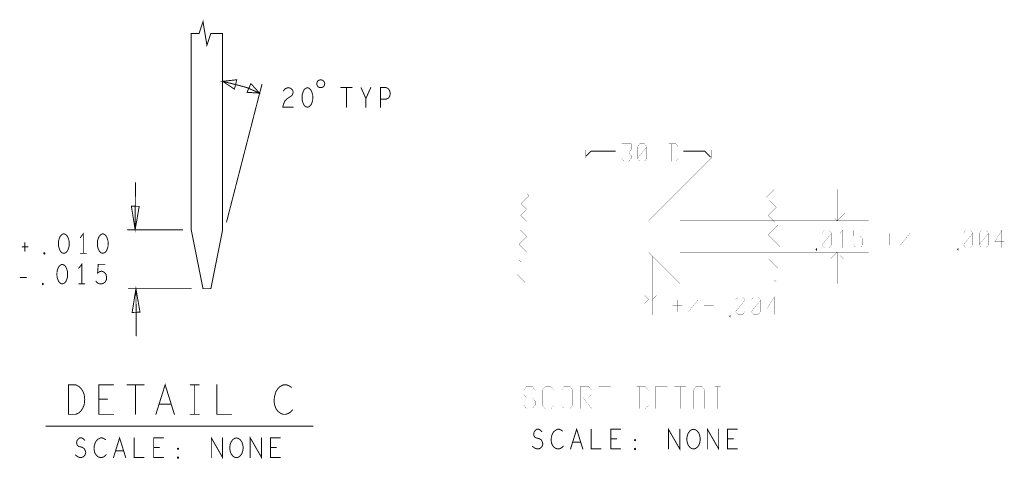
# Model space of a CAD drawing. Extents: x 28 to 61, y 24.9 to 46.
# Tile 48 of 86: x 36.8 to 43, y 36.5 to 39.3. Entities that reach past the tile are written whole.
import ezdxf

# ---------------------------------------------------------------- set-up
doc = ezdxf.new("R2010")
doc.units = 0
doc.layers.add('1', color=2, linetype='CONTINUOUS')

msp = doc.modelspace()

# ---------------------------------------------------------------- linework, layer by layer
at = {"layer": '1'}
for points, const_width in [([(38.07, 39.2), (37.995, 39.2), (37.97, 39.125), (37.945, 39.275), (37.92, 39.2), (37.87, 39.2), (37.87, 37.95), (37.945, 37.575), (37.995, 37.575), (38.07, 37.95), (38.07, 39.2)], 0.006), ([(38.305, 38.82), (38.225, 38.855), (38.17, 38.87), (38.07, 38.895), (38.16, 38.905), (38.145, 38.845), (38.07, 38.895)], 0.006), ([(38.095, 38), (38.32, 38.875)], 0.006), ([(38.305, 38.82), (38.225, 38.825), (38.25, 38.88), (38.305, 38.82)], 0.006), ([(38.72, 38.88), (38.719, 38.884), (38.718, 38.888), (38.716, 38.892), (38.714, 38.896), (38.711, 38.899), (38.707, 38.901), (38.703, 38.903), (38.699, 38.904), (38.695, 38.905), (38.69, 38.904), (38.686, 38.903), (38.682, 38.901), (38.678, 38.899), (38.675, 38.896), (38.673, 38.892), (38.671, 38.888), (38.67, 38.884), (38.67, 38.88), (38.67, 38.875), (38.671, 38.871), (38.673, 38.867), (38.675, 38.863), (38.678, 38.86), (38.682, 38.858), (38.686, 38.856), (38.69, 38.855), (38.695, 38.855), (38.699, 38.855), (38.703, 38.856), (38.707, 38.858), (38.711, 38.86), (38.714, 38.863), (38.716, 38.867), (38.718, 38.871), (38.719, 38.875), (38.72, 38.88)], 0.006), ([(38.457, 38.834), (38.466, 38.846), (38.477, 38.852), (38.489, 38.855), (38.505, 38.85), (38.515, 38.84), (38.519, 38.827), (38.517, 38.815), (38.511, 38.805), (38.48, 38.784), (38.466, 38.769), (38.457, 38.748), (38.453, 38.73), (38.519, 38.73)], 0.006), ([(38.61, 38.855), (38.598, 38.85), (38.588, 38.84), (38.582, 38.827), (38.577, 38.811), (38.576, 38.792), (38.577, 38.773), (38.582, 38.757), (38.588, 38.744), (38.598, 38.734), (38.61, 38.73), (38.622, 38.734), (38.632, 38.744), (38.638, 38.757), (38.643, 38.773), (38.644, 38.792), (38.643, 38.811), (38.638, 38.827), (38.632, 38.84), (38.622, 38.85), (38.61, 38.855)], 0.006), ([(38.822, 38.855), (38.894, 38.855)], 0.006), ([(38.858, 38.855), (38.858, 38.73)], 0.006), ([(38.982, 38.73), (38.982, 38.786), (38.951, 38.855)], 0.006), ([(39.013, 38.855), (38.982, 38.786)], 0.006), ([(39.075, 38.73), (39.075, 38.855), (39.112, 38.855), (39.125, 38.848), (39.134, 38.834), (39.137, 38.817), (39.134, 38.8), (39.126, 38.788), (39.112, 38.782), (39.075, 38.782)], 0.006), ([(40.641, 38.441), (40.656, 38.441), (40.671, 38.46), (40.671, 38.497), (40.611, 38.497)], 0.001), ([(40.771, 38.478), (40.711, 38.404), (40.711, 38.478), (40.726, 38.497), (40.756, 38.497), (40.771, 38.478), (40.771, 38.404), (40.756, 38.386), (40.726, 38.386), (40.711, 38.404)], 0.001), ([(40.911, 38.386), (40.956, 38.386), (40.971, 38.404), (40.971, 38.478), (40.956, 38.497), (40.911, 38.497)], 0.001), ([(40.926, 38.497), (40.926, 38.386)], 0.001), ([(40.432, 38.407), (40.382, 38.407), (40.382, 38.457)], 0.001), ([(40.385, 38.42), (40.415, 38.45), (40.57, 38.45)], 0.006), ([(40.656, 38.441), (40.671, 38.423), (40.671, 38.404), (40.656, 38.386), (40.626, 38.386), (40.611, 38.404)], 0.001), ([(41.005, 38.45), (41.14, 38.45), (41.175, 38.415)], 0.006), ([(41.157, 38.407), (41.182, 38.407), (41.182, 38.457)], 0.001), ([(40.382, 38.407), (40.582, 38.207), (39.982, 38.207), (40.021, 38.167), (39.97, 38.116), (40.005, 38.08), (39.967, 38.042), (40.005, 38.004), (39.957, 37.956), (40.007, 37.907), (39.957, 37.857), (40.007, 37.807), (39.957, 37.757), (39.996, 37.717), (39.945, 37.666), (39.995, 37.616)], 0.001), ([(40.982, 38.207), (41.182, 38.407), (41.132, 38.407)], 0.001), ([(37.513, 37.95), (37.515, 38.25)], 0.006), ([(41.596, 37.617), (41.557, 37.657), (41.605, 37.705), (41.544, 37.767), (41.619, 37.842), (41.543, 37.918), (41.605, 37.98), (41.543, 38.041), (41.595, 38.093), (41.532, 38.157), (41.582, 38.207), (40.982, 38.207), (40.782, 38.007), (40.582, 38.207)], 0.001), ([(42.032, 38.057), (41.982, 38.007), (41.982, 38.207)], 0.001), ([(37.489, 38.1), (37.513, 37.95), (37.539, 38.099), (37.489, 38.1)], 0.006), ([(42.182, 38.007), (40.982, 38.007)], 0.001), ([(41.982, 38.007), (41.942, 38.046)], 0.001), ([(37.059, 37.925), (37.047, 37.92), (37.037, 37.91), (37.031, 37.897), (37.026, 37.881), (37.025, 37.862), (37.026, 37.843), (37.031, 37.827), (37.037, 37.814), (37.047, 37.804), (37.059, 37.8), (37.071, 37.804), (37.081, 37.814), (37.087, 37.827), (37.092, 37.843), (37.093, 37.862), (37.092, 37.881), (37.087, 37.897), (37.081, 37.91), (37.071, 37.92), (37.059, 37.925)], 0.006), ([(37.183, 37.8), (37.183, 37.925), (37.164, 37.9)], 0.006), ([(37.307, 37.925), (37.295, 37.92), (37.285, 37.91), (37.279, 37.897), (37.274, 37.881), (37.273, 37.862), (37.274, 37.843), (37.279, 37.827), (37.285, 37.814), (37.295, 37.804), (37.307, 37.8), (37.319, 37.804), (37.329, 37.814), (37.335, 37.827), (37.34, 37.843), (37.341, 37.862), (37.34, 37.881), (37.335, 37.897), (37.329, 37.91), (37.319, 37.92), (37.307, 37.925)], 0.006), ([(37.465, 37.95), (37.815, 37.95)], 0.006), ([(41.886, 37.854), (41.901, 37.836), (41.931, 37.836), (41.946, 37.854), (41.946, 37.928), (41.931, 37.947), (41.901, 37.947), (41.886, 37.928), (41.886, 37.854), (41.946, 37.928)], 0.001), ([(42.001, 37.928), (42.016, 37.947), (42.016, 37.836)], 0.001), ([(42.086, 37.854), (42.101, 37.836), (42.131, 37.836), (42.146, 37.854), (42.146, 37.891), (42.131, 37.91), (42.086, 37.91), (42.086, 37.947), (42.146, 37.947)], 0.001), ([(42.316, 37.854), (42.316, 37.928)], 0.001), ([(42.446, 37.928), (42.386, 37.854)], 0.001), ([(42.846, 37.928), (42.786, 37.854), (42.786, 37.928), (42.801, 37.947), (42.831, 37.947), (42.846, 37.928), (42.846, 37.854), (42.831, 37.836), (42.801, 37.836), (42.786, 37.854)], 0.001), ([(42.946, 37.928), (42.886, 37.854), (42.886, 37.928), (42.901, 37.947), (42.931, 37.947), (42.946, 37.928), (42.946, 37.854), (42.931, 37.836), (42.901, 37.836), (42.886, 37.854)], 0.001), ([(43.046, 37.873), (42.986, 37.873), (43.031, 37.947), (43.031, 37.836)], 0.001), ([(36.811, 37.868), (36.811, 37.814)], 0.006), ([(42.346, 37.891), (42.286, 37.891)], 0.001), ([(42.546, 37.891), (42.486, 37.891)], 0.001), ([(36.794, 37.841), (36.831, 37.841)], 0.006), ([(36.935, 37.795), (36.932, 37.797), (36.932, 37.802), (36.935, 37.804), (36.938, 37.802), (36.938, 37.797), (36.935, 37.795)], 0.006), ([(37.164, 37.8), (37.202, 37.8)], 0.006), ([(39.982, 37.607), (40.582, 37.607), (40.782, 37.807), (40.982, 37.607), (41.582, 37.607)], 0.001), ([(40.782, 37.807), (40.782, 37.407)], 0.001), ([(40.982, 37.807), (42.182, 37.807)], 0.001), ([(41.85, 37.823), (41.85, 37.824), (41.85, 37.825), (41.85, 37.826), (41.849, 37.825), (41.849, 37.824), (41.85, 37.823)], 0.006), ([(41.942, 37.767), (41.982, 37.807), (41.982, 37.607)], 0.001), ([(41.982, 37.807), (42.021, 37.767)], 0.001), ([(42.001, 37.836), (42.031, 37.836)], 0.001), ([(42.75, 37.823), (42.75, 37.824), (42.75, 37.825), (42.75, 37.826), (42.749, 37.825), (42.749, 37.824), (42.75, 37.823)], 0.006), ([(37.173, 37.605), (37.173, 37.73), (37.154, 37.705)], 0.006), ([(40.807, 37.407), (40.807, 37.782)], 0.001), ([(37.049, 37.73), (37.037, 37.725), (37.027, 37.715), (37.021, 37.702), (37.016, 37.686), (37.015, 37.667), (37.016, 37.648), (37.021, 37.632), (37.027, 37.619), (37.037, 37.609), (37.049, 37.605), (37.061, 37.609), (37.071, 37.619), (37.077, 37.632), (37.082, 37.648), (37.083, 37.667), (37.082, 37.686), (37.077, 37.702), (37.071, 37.715), (37.061, 37.725), (37.049, 37.73)], 0.006), ([(37.263, 37.623), (37.272, 37.613), (37.283, 37.607), (37.297, 37.605), (37.311, 37.609), (37.322, 37.617), (37.33, 37.632), (37.331, 37.648), (37.328, 37.665), (37.32, 37.675), (37.309, 37.684), (37.299, 37.686), (37.288, 37.684), (37.274, 37.675), (37.278, 37.73), (37.32, 37.73)], 0.006), ([(36.781, 37.646), (36.821, 37.646)], 0.006), ([(36.925, 37.6), (36.922, 37.602), (36.922, 37.607), (36.925, 37.609), (36.928, 37.607), (36.928, 37.602), (36.925, 37.6)], 0.006), ([(37.154, 37.605), (37.192, 37.605)], 0.006), ([(37.87, 37.575), (37.47, 37.575)], 0.006), ([(37.544, 37.425), (37.518, 37.575), (37.494, 37.424), (37.544, 37.425)], 0.006), ([(37.52, 37.275), (37.518, 37.575)], 0.006), ([(40.782, 37.507), (40.682, 37.507)], 0.001), ([(40.757, 37.532), (40.782, 37.507), (40.757, 37.482)], 0.001), ([(40.832, 37.482), (40.807, 37.507), (40.832, 37.532)], 0.001), ([(40.907, 37.507), (40.807, 37.507)], 0.001), ([(40.966, 37.429), (40.966, 37.503)], 0.001), ([(41.096, 37.503), (41.036, 37.429)], 0.001), ([(41.396, 37.503), (41.336, 37.429), (41.336, 37.503), (41.351, 37.522), (41.381, 37.522), (41.396, 37.503), (41.396, 37.429), (41.381, 37.411), (41.351, 37.411), (41.336, 37.429)], 0.001), ([(41.496, 37.503), (41.436, 37.429), (41.436, 37.503), (41.451, 37.522), (41.481, 37.522), (41.496, 37.503), (41.496, 37.429), (41.481, 37.411), (41.451, 37.411), (41.436, 37.429)], 0.001), ([(41.596, 37.448), (41.536, 37.448), (41.581, 37.522), (41.581, 37.411)], 0.001), ([(40.996, 37.466), (40.936, 37.466)], 0.001), ([(41.196, 37.466), (41.136, 37.466)], 0.001), ([(41.3, 37.398), (41.3, 37.399), (41.3, 37.4), (41.3, 37.401), (41.299, 37.4), (41.299, 37.399), (41.3, 37.398)], 0.006), ([(37.088, 36.775), (37.088, 36.963), (37.135, 36.963), (37.154, 36.953), (37.168, 36.941), (37.18, 36.922), (37.189, 36.9), (37.192, 36.869), (37.189, 36.837), (37.18, 36.815), (37.168, 36.796), (37.154, 36.784), (37.135, 36.775), (37.088, 36.775)], 0.006), ([(37.375, 36.775), (37.281, 36.775), (37.281, 36.963), (37.375, 36.963)], 0.006), ([(37.462, 36.963), (37.57, 36.963)], 0.006), ([(37.516, 36.963), (37.516, 36.775)], 0.006), ([(37.645, 36.775), (37.704, 36.963), (37.763, 36.775)], 0.006), ([(37.864, 36.963), (37.92, 36.963)], 0.006), ([(37.892, 36.963), (37.892, 36.775)], 0.006), ([(38.033, 36.963), (38.033, 36.775), (38.127, 36.775)], 0.006), ([(38.508, 36.947), (38.494, 36.956), (38.477, 36.963), (38.458, 36.963), (38.437, 36.953), (38.421, 36.937), (38.409, 36.919), (38.4, 36.887), (38.397, 36.859), (38.402, 36.831), (38.409, 36.812), (38.423, 36.793), (38.44, 36.781), (38.456, 36.775), (38.472, 36.775), (38.489, 36.781), (38.503, 36.79), (38.515, 36.803)], 0.006), ([(40.06, 36.928), (40.041, 36.952), (40.004, 36.952), (39.986, 36.928), (39.986, 36.905), (40.004, 36.881), (40.041, 36.881), (40.06, 36.858), (40.06, 36.834), (40.041, 36.811), (40.004, 36.811), (39.986, 36.834)], 0.001), ([(40.18, 36.834), (40.161, 36.811), (40.124, 36.811), (40.106, 36.834), (40.106, 36.928), (40.124, 36.952), (40.161, 36.952), (40.18, 36.928)], 0.001), ([(40.226, 36.834), (40.226, 36.928), (40.244, 36.952), (40.281, 36.952), (40.3, 36.928), (40.3, 36.834), (40.281, 36.811), (40.244, 36.811), (40.226, 36.834)], 0.001), ([(40.346, 36.881), (40.401, 36.881), (40.42, 36.905), (40.42, 36.928), (40.401, 36.952), (40.346, 36.952), (40.346, 36.811)], 0.001), ([(40.54, 36.811), (40.466, 36.811), (40.466, 36.952), (40.54, 36.952)], 0.001), ([(40.706, 36.952), (40.761, 36.952), (40.78, 36.928), (40.78, 36.834), (40.761, 36.811), (40.706, 36.811)], 0.001), ([(40.724, 36.811), (40.724, 36.952)], 0.001), ([(40.826, 36.952), (40.9, 36.952)], 0.001), ([(40.9, 36.811), (40.826, 36.811), (40.826, 36.952)], 0.001), ([(40.946, 36.952), (41.02, 36.952)], 0.001), ([(40.983, 36.952), (40.983, 36.811)], 0.001), ([(41.14, 36.811), (41.14, 36.928), (41.121, 36.952), (41.084, 36.952), (41.066, 36.928), (41.066, 36.811)], 0.001), ([(41.241, 36.952), (41.204, 36.952)], 0.001), ([(41.223, 36.952), (41.223, 36.811)], 0.001), ([(41.38, 36.811), (41.306, 36.811), (41.306, 36.952)], 0.001), ([(37.337, 36.872), (37.281, 36.872)], 0.006), ([(40.42, 36.811), (40.364, 36.881)], 0.001), ([(40.521, 36.881), (40.466, 36.881)], 0.001), ([(40.826, 36.881), (40.881, 36.881)], 0.001), ([(41.066, 36.881), (41.14, 36.881)], 0.001), ([(37.742, 36.84), (37.666, 36.84)], 0.006), ([(41.241, 36.811), (41.204, 36.811)], 0.001), ([(37.864, 36.775), (37.92, 36.775)], 0.006), ([(39.982, 36.782), (41.382, 36.782)], 0.001), ([(36.945, 36.7), (38.645, 36.7)], 0.006), ([(40.043, 36.571), (40.056, 36.561), (40.07, 36.555), (40.082, 36.555), (40.095, 36.561), (40.104, 36.571), (40.109, 36.586), (40.105, 36.6), (40.098, 36.613), (40.084, 36.621), (40.065, 36.625), (40.054, 36.634), (40.05, 36.648), (40.053, 36.663), (40.061, 36.673), (40.071, 36.68), (40.082, 36.68), (40.093, 36.675), (40.102, 36.665)], 0.006), ([(40.234, 36.669), (40.225, 36.675), (40.214, 36.68), (40.202, 36.68), (40.188, 36.673), (40.177, 36.663), (40.169, 36.65), (40.163, 36.63), (40.161, 36.611), (40.164, 36.592), (40.169, 36.58), (40.178, 36.567), (40.189, 36.559), (40.2, 36.555), (40.211, 36.555), (40.222, 36.559), (40.231, 36.565), (40.239, 36.573)], 0.006), ([(40.285, 36.555), (40.324, 36.68), (40.363, 36.555)], 0.006), ([(40.417, 36.68), (40.417, 36.555), (40.479, 36.555)], 0.006), ([(40.603, 36.555), (40.541, 36.555), (40.541, 36.68), (40.603, 36.68)], 0.006), ([(40.908, 36.555), (40.908, 36.68), (40.98, 36.555), (40.98, 36.68)], 0.006), ([(41.068, 36.555), (41.056, 36.557), (41.045, 36.565), (41.035, 36.577), (41.029, 36.592), (41.026, 36.609), (41.026, 36.625), (41.029, 36.642), (41.035, 36.657), (41.045, 36.669), (41.056, 36.677), (41.068, 36.68), (41.08, 36.677), (41.091, 36.669), (41.101, 36.657), (41.107, 36.642), (41.11, 36.625), (41.11, 36.609), (41.107, 36.592), (41.101, 36.577), (41.091, 36.565), (41.08, 36.557), (41.068, 36.555)], 0.006), ([(41.156, 36.555), (41.156, 36.68), (41.228, 36.555), (41.228, 36.68)], 0.006), ([(41.347, 36.555), (41.285, 36.555), (41.285, 36.68), (41.347, 36.68)], 0.006), ([(37.133, 36.516), (37.146, 36.506), (37.16, 36.5), (37.172, 36.5), (37.185, 36.506), (37.194, 36.516), (37.199, 36.531), (37.195, 36.545), (37.188, 36.558), (37.174, 36.566), (37.155, 36.57), (37.144, 36.579), (37.14, 36.593), (37.143, 36.608), (37.151, 36.618), (37.161, 36.625), (37.172, 36.625), (37.183, 36.62), (37.192, 36.61)], 0.006), ([(37.324, 36.614), (37.315, 36.62), (37.304, 36.625), (37.292, 36.625), (37.278, 36.618), (37.267, 36.608), (37.259, 36.595), (37.253, 36.575), (37.251, 36.556), (37.254, 36.537), (37.259, 36.525), (37.268, 36.512), (37.279, 36.504), (37.29, 36.5), (37.301, 36.5), (37.312, 36.504), (37.321, 36.51), (37.329, 36.518)], 0.006), ([(37.375, 36.5), (37.414, 36.625), (37.453, 36.5)], 0.006), ([(37.507, 36.625), (37.507, 36.5), (37.569, 36.5)], 0.006), ([(37.693, 36.5), (37.631, 36.5), (37.631, 36.625), (37.693, 36.625)], 0.006), ([(37.998, 36.5), (37.998, 36.625), (38.07, 36.5), (38.07, 36.625)], 0.006), ([(38.158, 36.5), (38.146, 36.502), (38.135, 36.51), (38.125, 36.522), (38.119, 36.537), (38.116, 36.554), (38.116, 36.57), (38.119, 36.587), (38.125, 36.602), (38.135, 36.614), (38.146, 36.622), (38.158, 36.625), (38.17, 36.622), (38.181, 36.614), (38.191, 36.602), (38.197, 36.587), (38.2, 36.57), (38.2, 36.554), (38.197, 36.537), (38.191, 36.522), (38.181, 36.51), (38.17, 36.502), (38.158, 36.5)], 0.006), ([(38.246, 36.5), (38.246, 36.625), (38.318, 36.5), (38.318, 36.625)], 0.006), ([(38.437, 36.5), (38.375, 36.5), (38.375, 36.625), (38.437, 36.625)], 0.006), ([(40.578, 36.619), (40.541, 36.619)], 0.006), ([(40.696, 36.607), (40.693, 36.609), (40.693, 36.613), (40.696, 36.615), (40.699, 36.613), (40.699, 36.609), (40.696, 36.607)], 0.006), ([(41.322, 36.619), (41.285, 36.619)], 0.006), ([(37.439, 36.543), (37.389, 36.543)], 0.006), ([(37.668, 36.564), (37.631, 36.564)], 0.006), ([(37.786, 36.552), (37.783, 36.554), (37.783, 36.558), (37.786, 36.56), (37.789, 36.558), (37.789, 36.554), (37.786, 36.552)], 0.006), ([(38.412, 36.564), (38.375, 36.564)], 0.006), ([(40.349, 36.598), (40.299, 36.598)], 0.006), ([(40.696, 36.55), (40.693, 36.552), (40.693, 36.557), (40.696, 36.559), (40.699, 36.557), (40.699, 36.552), (40.696, 36.55)], 0.006), ([(37.786, 36.495), (37.783, 36.497), (37.783, 36.502), (37.786, 36.504), (37.789, 36.502), (37.789, 36.497), (37.786, 36.495)], 0.006)]:
    msp.add_lwpolyline(points, dxfattribs=dict(at, const_width=const_width))
for points, const_width in [([(38.0715, 39.2, 1), (38.0685, 39.2, 1)], 0.003), ([(38.0715, 39.2, 1), (38.0685, 39.2, 1)], 0.003), ([(38.0715, 38.895, 1), (38.0685, 38.895, 1)], 0.003), ([(38.3215, 38.875, 1), (38.3185, 38.875, 1)], 0.003), ([(38.7215, 38.88, 1), (38.7185, 38.88, 1)], 0.003), ([(38.7215, 38.88, 1), (38.7185, 38.88, 1)], 0.003), ([(38.3065, 38.82, 1), (38.3035, 38.82, 1)], 0.003), ([(38.3065, 38.82, 1), (38.3035, 38.82, 1)], 0.003), ([(38.3065, 38.82, 1), (38.3035, 38.82, 1)], 0.003), ([(38.4585, 38.834, 1), (38.4555, 38.834, 1)], 0.003), ([(38.6115, 38.855, 1), (38.6085, 38.855, 1)], 0.003), ([(38.6115, 38.855, 1), (38.6085, 38.855, 1)], 0.003), ([(38.8235, 38.855, 1), (38.8205, 38.855, 1)], 0.003), ([(38.8595, 38.855, 1), (38.8565, 38.855, 1)], 0.003), ([(38.8955, 38.855, 1), (38.8925, 38.855, 1)], 0.003), ([(38.9525, 38.855, 1), (38.9495, 38.855, 1)], 0.003), ([(39.0145, 38.855, 1), (39.0115, 38.855, 1)], 0.003), ([(38.9835, 38.786, 1), (38.9805, 38.786, 1)], 0.003), ([(39.0765, 38.782, 1), (39.0735, 38.782, 1)], 0.003), ([(38.5205, 38.73, 1), (38.5175, 38.73, 1)], 0.003), ([(38.8595, 38.73, 1), (38.8565, 38.73, 1)], 0.003), ([(38.9835, 38.73, 1), (38.9805, 38.73, 1)], 0.003), ([(39.0765, 38.73, 1), (39.0735, 38.73, 1)], 0.003), ([(40.6112, 38.497, 1), (40.6108, 38.497, 1)], 0.0005), ([(40.9113, 38.497, 1), (40.9108, 38.497, 1)], 0.0005), ([(40.9263, 38.497, 1), (40.9258, 38.497, 1)], 0.0005), ([(40.3822, 38.457, 1), (40.3817, 38.457, 1)], 0.0005), ([(40.5715, 38.45, 1), (40.5685, 38.45, 1)], 0.003), ([(40.6412, 38.441, 1), (40.6407, 38.441, 1)], 0.0005), ([(40.6562, 38.441, 1), (40.6557, 38.441, 1)], 0.0005), ([(40.7713, 38.478, 1), (40.7707, 38.478, 1)], 0.0005), ([(41.0065, 38.45, 1), (41.0035, 38.45, 1)], 0.003), ([(41.1823, 38.457, 1), (41.1818, 38.457, 1)], 0.0005), ([(40.3822, 38.407, 1), (40.3817, 38.407, 1)], 0.0005), ([(40.3865, 38.42, 1), (40.3835, 38.42, 1)], 0.003), ([(40.4323, 38.407, 1), (40.4318, 38.407, 1)], 0.0005), ([(40.6112, 38.404, 1), (40.6108, 38.404, 1)], 0.0005), ([(40.7112, 38.404, 1), (40.7107, 38.404, 1)], 0.0005), ([(40.9113, 38.386, 1), (40.9108, 38.386, 1)], 0.0005), ([(40.9263, 38.386, 1), (40.9258, 38.386, 1)], 0.0005), ([(41.1322, 38.407, 1), (41.1317, 38.407, 1)], 0.0005), ([(41.1572, 38.407, 1), (41.1568, 38.407, 1)], 0.0005), ([(41.1765, 38.415, 1), (41.1735, 38.415, 1)], 0.003), ([(37.5165, 38.25, 1), (37.5135, 38.25, 1)], 0.003), ([(40.5823, 38.207, 1), (40.5817, 38.207, 1)], 0.0005), ([(40.9823, 38.207, 1), (40.9817, 38.207, 1)], 0.0005), ([(41.9823, 38.207, 1), (41.9817, 38.207, 1)], 0.0005), ([(37.4905, 38.1, 1), (37.4875, 38.1, 1)], 0.003), ([(37.4905, 38.1, 1), (37.4875, 38.1, 1)], 0.003), ([(42.0322, 38.057, 1), (42.0318, 38.057, 1)], 0.0005), ([(38.0965, 38, 1), (38.0935, 38, 1)], 0.003), ([(40.9823, 38.007, 1), (40.9817, 38.007, 1)], 0.0005), ([(41.9423, 38.046, 1), (41.9417, 38.046, 1)], 0.0005), ([(41.9823, 38.007, 1), (41.9817, 38.007, 1)], 0.0005), ([(42.1823, 38.007, 1), (42.1818, 38.007, 1)], 0.0005), ([(37.0605, 37.925, 1), (37.0575, 37.925, 1)], 0.003), ([(37.0605, 37.925, 1), (37.0575, 37.925, 1)], 0.003), ([(37.3085, 37.925, 1), (37.3055, 37.925, 1)], 0.003), ([(37.3085, 37.925, 1), (37.3055, 37.925, 1)], 0.003), ([(37.4665, 37.95, 1), (37.4635, 37.95, 1)], 0.003), ([(37.5145, 37.95, 1), (37.5115, 37.95, 1)], 0.003), ([(37.8165, 37.95, 1), (37.8135, 37.95, 1)], 0.003), ([(41.9462, 37.928, 1), (41.9457, 37.928, 1)], 0.0005), ([(42.0012, 37.928, 1), (42.0007, 37.928, 1)], 0.0005), ([(42.1463, 37.947, 1), (42.1457, 37.947, 1)], 0.0005), ([(42.3162, 37.928, 1), (42.3158, 37.928, 1)], 0.0005), ([(42.4462, 37.928, 1), (42.4457, 37.928, 1)], 0.0005), ([(42.8462, 37.928, 1), (42.8458, 37.928, 1)], 0.0005), ([(42.9462, 37.928, 1), (42.9457, 37.928, 1)], 0.0005), ([(36.8125, 37.868, 1), (36.8095, 37.868, 1)], 0.003), ([(37.1655, 37.9, 1), (37.1625, 37.9, 1)], 0.003), ([(42.2863, 37.891, 1), (42.2858, 37.891, 1)], 0.0005), ([(42.3462, 37.891, 1), (42.3458, 37.891, 1)], 0.0005), ([(42.4862, 37.891, 1), (42.4858, 37.891, 1)], 0.0005), ([(42.5463, 37.891, 1), (42.5457, 37.891, 1)], 0.0005), ([(43.0463, 37.873, 1), (43.0457, 37.873, 1)], 0.0005), ([(36.7955, 37.841, 1), (36.7925, 37.841, 1)], 0.003), ([(36.8125, 37.814, 1), (36.8095, 37.814, 1)], 0.003), ([(36.8325, 37.841, 1), (36.8295, 37.841, 1)], 0.003), ([(37.1655, 37.8, 1), (37.1625, 37.8, 1)], 0.003), ([(37.1845, 37.8, 1), (37.1815, 37.8, 1)], 0.003), ([(37.2035, 37.8, 1), (37.2005, 37.8, 1)], 0.003), ([(40.7822, 37.807, 1), (40.7818, 37.807, 1)], 0.0005), ([(40.9823, 37.807, 1), (40.9817, 37.807, 1)], 0.0005), ([(41.8515, 37.823, 1), (41.8485, 37.823, 1)], 0.003), ([(41.8515, 37.823, 1), (41.8485, 37.823, 1)], 0.003), ([(41.8862, 37.854, 1), (41.8858, 37.854, 1)], 0.0005), ([(41.9823, 37.807, 1), (41.9817, 37.807, 1)], 0.0005), ([(42.0012, 37.836, 1), (42.0007, 37.836, 1)], 0.0005), ([(42.0162, 37.836, 1), (42.0157, 37.836, 1)], 0.0005), ([(42.0312, 37.836, 1), (42.0307, 37.836, 1)], 0.0005), ([(42.0862, 37.854, 1), (42.0857, 37.854, 1)], 0.0005), ([(42.1823, 37.807, 1), (42.1818, 37.807, 1)], 0.0005), ([(42.3162, 37.854, 1), (42.3158, 37.854, 1)], 0.0005), ([(42.3862, 37.854, 1), (42.3858, 37.854, 1)], 0.0005), ([(42.7515, 37.823, 1), (42.7485, 37.823, 1)], 0.003), ([(42.7515, 37.823, 1), (42.7485, 37.823, 1)], 0.003), ([(42.7863, 37.854, 1), (42.7858, 37.854, 1)], 0.0005), ([(42.8862, 37.854, 1), (42.8858, 37.854, 1)], 0.0005), ([(43.0312, 37.836, 1), (43.0307, 37.836, 1)], 0.0005), ([(36.9365, 37.795, 1), (36.9335, 37.795, 1)], 0.003), ([(36.9365, 37.795, 1), (36.9335, 37.795, 1)], 0.003), ([(40.8073, 37.782, 1), (40.8068, 37.782, 1)], 0.0005), ([(41.9423, 37.767, 1), (41.9417, 37.767, 1)], 0.0005), ([(42.0213, 37.767, 1), (42.0207, 37.767, 1)], 0.0005), ([(37.0505, 37.73, 1), (37.0475, 37.73, 1)], 0.003), ([(37.0505, 37.73, 1), (37.0475, 37.73, 1)], 0.003), ([(37.1555, 37.705, 1), (37.1525, 37.705, 1)], 0.003), ([(37.3215, 37.73, 1), (37.3185, 37.73, 1)], 0.003), ([(36.7825, 37.646, 1), (36.7795, 37.646, 1)], 0.003), ([(36.8225, 37.646, 1), (36.8195, 37.646, 1)], 0.003), ([(37.2645, 37.623, 1), (37.2615, 37.623, 1)], 0.003), ([(39.9952, 37.616, 1), (39.9948, 37.616, 1)], 0.0005), ([(41.5962, 37.617, 1), (41.5958, 37.617, 1)], 0.0005), ([(36.9265, 37.6, 1), (36.9235, 37.6, 1)], 0.003), ([(36.9265, 37.6, 1), (36.9235, 37.6, 1)], 0.003), ([(37.1555, 37.605, 1), (37.1525, 37.605, 1)], 0.003), ([(37.1745, 37.605, 1), (37.1715, 37.605, 1)], 0.003), ([(37.1935, 37.605, 1), (37.1905, 37.605, 1)], 0.003), ([(37.4715, 37.575, 1), (37.4685, 37.575, 1)], 0.003), ([(37.5195, 37.575, 1), (37.5165, 37.575, 1)], 0.003), ([(37.8715, 37.575, 1), (37.8685, 37.575, 1)], 0.003), ([(39.9823, 37.607, 1), (39.9817, 37.607, 1)], 0.0005), ([(41.5823, 37.607, 1), (41.5817, 37.607, 1)], 0.0005), ([(41.9823, 37.607, 1), (41.9817, 37.607, 1)], 0.0005), ([(40.6823, 37.507, 1), (40.6818, 37.507, 1)], 0.0005), ([(40.7572, 37.532, 1), (40.7567, 37.532, 1)], 0.0005), ([(40.7822, 37.507, 1), (40.7818, 37.507, 1)], 0.0005), ([(40.8073, 37.507, 1), (40.8068, 37.507, 1)], 0.0005), ([(40.8323, 37.532, 1), (40.8317, 37.532, 1)], 0.0005), ([(40.9072, 37.507, 1), (40.9068, 37.507, 1)], 0.0005), ([(40.9663, 37.503, 1), (40.9657, 37.503, 1)], 0.0005), ([(41.0962, 37.503, 1), (41.0958, 37.503, 1)], 0.0005), ([(41.3963, 37.503, 1), (41.3957, 37.503, 1)], 0.0005), ([(41.4963, 37.503, 1), (41.4958, 37.503, 1)], 0.0005), ([(37.5455, 37.425, 1), (37.5425, 37.425, 1)], 0.003), ([(37.5455, 37.425, 1), (37.5425, 37.425, 1)], 0.003), ([(40.7572, 37.482, 1), (40.7567, 37.482, 1)], 0.0005), ([(40.8323, 37.482, 1), (40.8317, 37.482, 1)], 0.0005), ([(40.9363, 37.466, 1), (40.9357, 37.466, 1)], 0.0005), ([(40.9663, 37.429, 1), (40.9657, 37.429, 1)], 0.0005), ([(40.9963, 37.466, 1), (40.9958, 37.466, 1)], 0.0005), ([(41.0363, 37.429, 1), (41.0358, 37.429, 1)], 0.0005), ([(41.1362, 37.466, 1), (41.1358, 37.466, 1)], 0.0005), ([(41.1962, 37.466, 1), (41.1957, 37.466, 1)], 0.0005), ([(41.3362, 37.429, 1), (41.3357, 37.429, 1)], 0.0005), ([(41.4363, 37.429, 1), (41.4357, 37.429, 1)], 0.0005), ([(41.5962, 37.448, 1), (41.5958, 37.448, 1)], 0.0005), ([(40.7822, 37.407, 1), (40.7818, 37.407, 1)], 0.0005), ([(40.8073, 37.407, 1), (40.8068, 37.407, 1)], 0.0005), ([(41.3015, 37.398, 1), (41.2985, 37.398, 1)], 0.003), ([(41.3015, 37.398, 1), (41.2985, 37.398, 1)], 0.003), ([(41.5812, 37.411, 1), (41.5808, 37.411, 1)], 0.0005), ([(37.5215, 37.275, 1), (37.5185, 37.275, 1)], 0.003), ([(37.3765, 36.963, 1), (37.3735, 36.963, 1)], 0.003), ([(37.4635, 36.963, 1), (37.4605, 36.963, 1)], 0.003), ([(37.5175, 36.963, 1), (37.5145, 36.963, 1)], 0.003), ([(37.5715, 36.963, 1), (37.5685, 36.963, 1)], 0.003), ([(37.8655, 36.963, 1), (37.8625, 36.963, 1)], 0.003), ([(37.8935, 36.963, 1), (37.8905, 36.963, 1)], 0.003), ([(37.9215, 36.963, 1), (37.9185, 36.963, 1)], 0.003), ([(38.0345, 36.963, 1), (38.0315, 36.963, 1)], 0.003), ([(38.5095, 36.947, 1), (38.5065, 36.947, 1)], 0.003), ([(40.0603, 36.928, 1), (40.0598, 36.928, 1)], 0.0005), ([(40.1803, 36.928, 1), (40.1797, 36.928, 1)], 0.0005), ([(40.5403, 36.952, 1), (40.5397, 36.952, 1)], 0.0005), ([(40.7062, 36.952, 1), (40.7058, 36.952, 1)], 0.0005), ([(40.7242, 36.952, 1), (40.7238, 36.952, 1)], 0.0005), ([(40.8263, 36.952, 1), (40.8257, 36.952, 1)], 0.0005), ([(40.8263, 36.952, 1), (40.8257, 36.952, 1)], 0.0005), ([(40.9002, 36.952, 1), (40.8997, 36.952, 1)], 0.0005), ([(40.9462, 36.952, 1), (40.9457, 36.952, 1)], 0.0005), ([(40.9832, 36.952, 1), (40.9828, 36.952, 1)], 0.0005), ([(41.0202, 36.952, 1), (41.0198, 36.952, 1)], 0.0005), ([(41.2043, 36.952, 1), (41.2037, 36.952, 1)], 0.0005), ([(41.2233, 36.952, 1), (41.2227, 36.952, 1)], 0.0005), ([(41.2413, 36.952, 1), (41.2407, 36.952, 1)], 0.0005), ([(41.3062, 36.952, 1), (41.3058, 36.952, 1)], 0.0005), ([(37.2825, 36.872, 1), (37.2795, 36.872, 1)], 0.003), ([(37.3385, 36.872, 1), (37.3355, 36.872, 1)], 0.003), ([(40.3462, 36.881, 1), (40.3458, 36.881, 1)], 0.0005), ([(40.3642, 36.881, 1), (40.3638, 36.881, 1)], 0.0005), ([(40.4663, 36.881, 1), (40.4657, 36.881, 1)], 0.0005), ([(40.5213, 36.881, 1), (40.5207, 36.881, 1)], 0.0005), ([(40.8263, 36.881, 1), (40.8257, 36.881, 1)], 0.0005), ([(40.8813, 36.881, 1), (40.8807, 36.881, 1)], 0.0005), ([(41.0662, 36.881, 1), (41.0658, 36.881, 1)], 0.0005), ([(41.1403, 36.881, 1), (41.1397, 36.881, 1)], 0.0005), ([(37.6675, 36.84, 1), (37.6645, 36.84, 1)], 0.003), ([(37.7435, 36.84, 1), (37.7405, 36.84, 1)], 0.003), ([(38.5165, 36.803, 1), (38.5135, 36.803, 1)], 0.003), ([(39.9862, 36.834, 1), (39.9858, 36.834, 1)], 0.0005), ([(40.1803, 36.834, 1), (40.1797, 36.834, 1)], 0.0005), ([(40.2263, 36.834, 1), (40.2257, 36.834, 1)], 0.0005), ([(40.2263, 36.834, 1), (40.2257, 36.834, 1)], 0.0005), ([(40.3462, 36.811, 1), (40.3458, 36.811, 1)], 0.0005), ([(40.4203, 36.811, 1), (40.4198, 36.811, 1)], 0.0005), ([(40.5403, 36.811, 1), (40.5397, 36.811, 1)], 0.0005), ([(40.7062, 36.811, 1), (40.7058, 36.811, 1)], 0.0005), ([(40.7242, 36.811, 1), (40.7238, 36.811, 1)], 0.0005), ([(40.9002, 36.811, 1), (40.8997, 36.811, 1)], 0.0005), ([(40.9832, 36.811, 1), (40.9828, 36.811, 1)], 0.0005), ([(41.0662, 36.811, 1), (41.0658, 36.811, 1)], 0.0005), ([(41.1403, 36.811, 1), (41.1397, 36.811, 1)], 0.0005), ([(41.2043, 36.811, 1), (41.2037, 36.811, 1)], 0.0005), ([(41.2233, 36.811, 1), (41.2227, 36.811, 1)], 0.0005), ([(41.2413, 36.811, 1), (41.2407, 36.811, 1)], 0.0005), ([(41.3802, 36.811, 1), (41.3798, 36.811, 1)], 0.0005), ([(37.0895, 36.775, 1), (37.0865, 36.775, 1)], 0.003), ([(37.0895, 36.775, 1), (37.0865, 36.775, 1)], 0.003), ([(37.3765, 36.775, 1), (37.3735, 36.775, 1)], 0.003), ([(37.5175, 36.775, 1), (37.5145, 36.775, 1)], 0.003), ([(37.6465, 36.775, 1), (37.6435, 36.775, 1)], 0.003), ([(37.7645, 36.775, 1), (37.7615, 36.775, 1)], 0.003), ([(37.8655, 36.775, 1), (37.8625, 36.775, 1)], 0.003), ([(37.8935, 36.775, 1), (37.8905, 36.775, 1)], 0.003), ([(37.9215, 36.775, 1), (37.9185, 36.775, 1)], 0.003), ([(38.1285, 36.775, 1), (38.1255, 36.775, 1)], 0.003), ([(39.9823, 36.782, 1), (39.9817, 36.782, 1)], 0.0005), ([(41.3822, 36.782, 1), (41.3817, 36.782, 1)], 0.0005), ([(36.9465, 36.7, 1), (36.9435, 36.7, 1)], 0.003), ([(38.6465, 36.7, 1), (38.6435, 36.7, 1)], 0.003), ([(40.2355, 36.669, 1), (40.2325, 36.669, 1)], 0.003), ([(40.4185, 36.68, 1), (40.4155, 36.68, 1)], 0.003), ([(40.6045, 36.68, 1), (40.6015, 36.68, 1)], 0.003), ([(40.9815, 36.68, 1), (40.9785, 36.68, 1)], 0.003), ([(41.2295, 36.68, 1), (41.2265, 36.68, 1)], 0.003), ([(41.3485, 36.68, 1), (41.3455, 36.68, 1)], 0.003), ([(37.1935, 36.61, 1), (37.1905, 36.61, 1)], 0.003), ([(37.3255, 36.614, 1), (37.3225, 36.614, 1)], 0.003), ([(37.5085, 36.625, 1), (37.5055, 36.625, 1)], 0.003), ([(37.6945, 36.625, 1), (37.6915, 36.625, 1)], 0.003), ([(38.0715, 36.625, 1), (38.0685, 36.625, 1)], 0.003), ([(38.3195, 36.625, 1), (38.3165, 36.625, 1)], 0.003), ([(38.4385, 36.625, 1), (38.4355, 36.625, 1)], 0.003), ([(40.1035, 36.665, 1), (40.1005, 36.665, 1)], 0.003), ([(40.5425, 36.619, 1), (40.5395, 36.619, 1)], 0.003), ([(40.5795, 36.619, 1), (40.5765, 36.619, 1)], 0.003), ([(40.6975, 36.607, 1), (40.6945, 36.607, 1)], 0.003), ([(40.6975, 36.607, 1), (40.6945, 36.607, 1)], 0.003), ([(41.2865, 36.619, 1), (41.2835, 36.619, 1)], 0.003), ([(41.3235, 36.619, 1), (41.3205, 36.619, 1)], 0.003), ([(37.3905, 36.543, 1), (37.3875, 36.543, 1)], 0.003), ([(37.4405, 36.543, 1), (37.4375, 36.543, 1)], 0.003), ([(37.6325, 36.564, 1), (37.6295, 36.564, 1)], 0.003), ([(37.6695, 36.564, 1), (37.6665, 36.564, 1)], 0.003), ([(37.7875, 36.552, 1), (37.7845, 36.552, 1)], 0.003), ([(37.7875, 36.552, 1), (37.7845, 36.552, 1)], 0.003), ([(38.3765, 36.564, 1), (38.3735, 36.564, 1)], 0.003), ([(38.4135, 36.564, 1), (38.4105, 36.564, 1)], 0.003), ([(40.0445, 36.571, 1), (40.0415, 36.571, 1)], 0.003), ([(40.2405, 36.573, 1), (40.2375, 36.573, 1)], 0.003), ([(40.2865, 36.555, 1), (40.2835, 36.555, 1)], 0.003), ([(40.3005, 36.598, 1), (40.2975, 36.598, 1)], 0.003), ([(40.3505, 36.598, 1), (40.3475, 36.598, 1)], 0.003), ([(40.3645, 36.555, 1), (40.3615, 36.555, 1)], 0.003), ([(40.4805, 36.555, 1), (40.4775, 36.555, 1)], 0.003), ([(40.6045, 36.555, 1), (40.6015, 36.555, 1)], 0.003), ([(40.6975, 36.55, 1), (40.6945, 36.55, 1)], 0.003), ([(40.6975, 36.55, 1), (40.6945, 36.55, 1)], 0.003), ([(40.9095, 36.555, 1), (40.9065, 36.555, 1)], 0.003), ([(41.0695, 36.555, 1), (41.0665, 36.555, 1)], 0.003), ([(41.0695, 36.555, 1), (41.0665, 36.555, 1)], 0.003), ([(41.1575, 36.555, 1), (41.1545, 36.555, 1)], 0.003), ([(41.3485, 36.555, 1), (41.3455, 36.555, 1)], 0.003), ([(37.1345, 36.516, 1), (37.1315, 36.516, 1)], 0.003), ([(37.3305, 36.518, 1), (37.3275, 36.518, 1)], 0.003), ([(37.3765, 36.5, 1), (37.3735, 36.5, 1)], 0.003), ([(37.4545, 36.5, 1), (37.4515, 36.5, 1)], 0.003), ([(37.5705, 36.5, 1), (37.5675, 36.5, 1)], 0.003), ([(37.6945, 36.5, 1), (37.6915, 36.5, 1)], 0.003), ([(37.7875, 36.495, 1), (37.7845, 36.495, 1)], 0.003), ([(37.7875, 36.495, 1), (37.7845, 36.495, 1)], 0.003), ([(37.9995, 36.5, 1), (37.9965, 36.5, 1)], 0.003), ([(38.1595, 36.5, 1), (38.1565, 36.5, 1)], 0.003), ([(38.1595, 36.5, 1), (38.1565, 36.5, 1)], 0.003), ([(38.2475, 36.5, 1), (38.2445, 36.5, 1)], 0.003), ([(38.4385, 36.5, 1), (38.4355, 36.5, 1)], 0.003)]:
    msp.add_lwpolyline(points, format="xyb", close=True, dxfattribs=dict(at, const_width=const_width))

doc.saveas('drawing.dxf')
